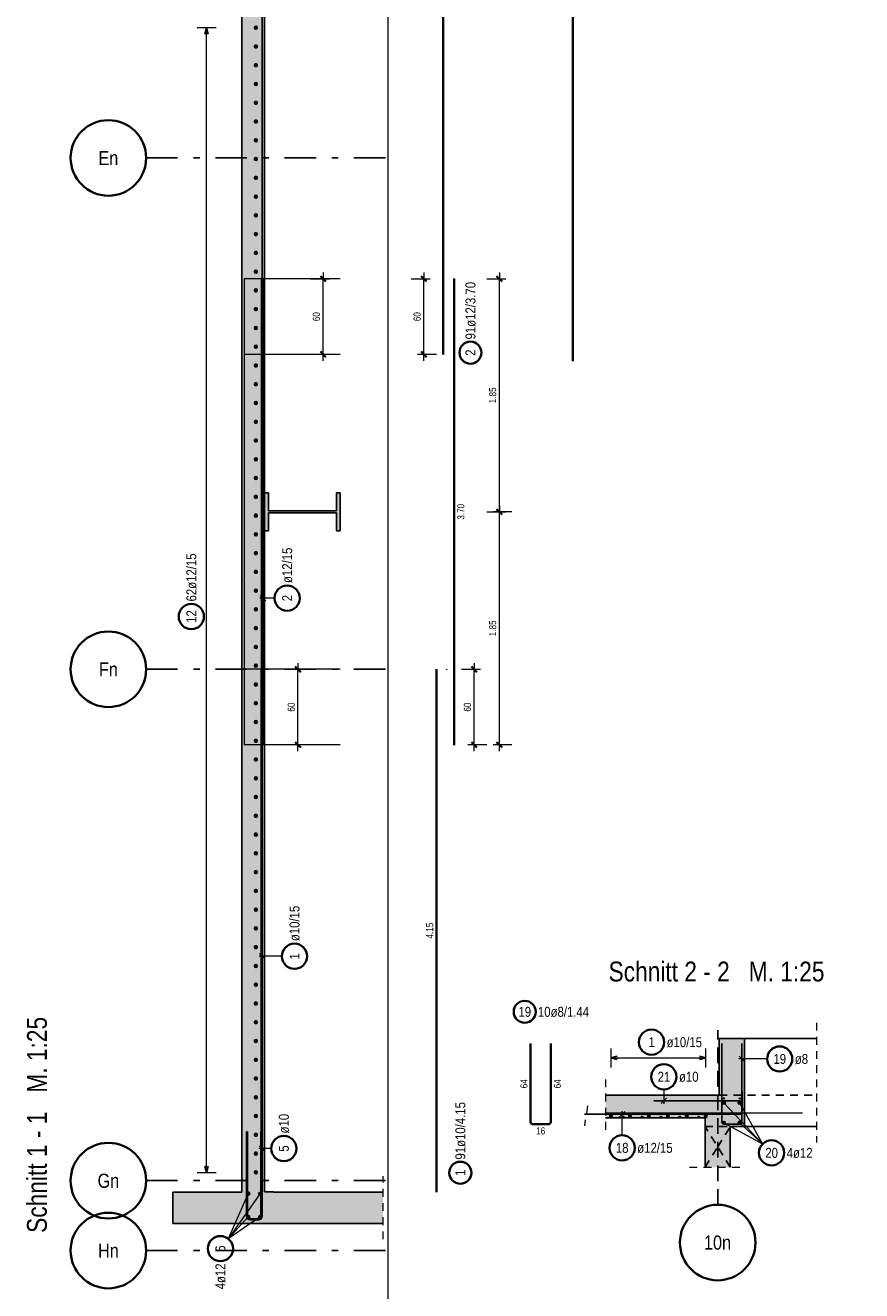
# Model space of a CAD drawing. Header units: millimetres. Extents: x -12 to 115, y -12 to 52.
# Tile 12 of 21: x 37 to 50, y 2 to 22. Entities that reach past the tile are written whole.
import ezdxf
from ezdxf.enums import TextEntityAlignment as Align

# ---------------------------------------------------------------- set-up
doc = ezdxf.new("R2010")
doc.units = ezdxf.units.MM
for name, pattern in [('DASHDOTX2', [2, 1, -0.5, 0, -0.5]), ('HIDDEN', [0.375, 0.25, -0.125]), ('HIDDENX2', [0.75, 0.5, -0.25])]:
    doc.linetypes.add(name, pattern=pattern)
for name, color, linetype, lineweight in [('Achsen', 7, 'Continuous', 20), ('Bewehrung untere Lage', 7, 'Continuous', 20), ('Geschnittene Kanten', 7, 'Continuous', 20), ('nplo Bewehrung', 7, 'Continuous', 20), ('Schraffuren', 7, 'Continuous', 20)]:
    doc.layers.add(name, color=color, linetype=linetype, lineweight=lineweight)
doc.styles.add('Arial Narrow', font='ARIALN.TTF')
doc.dimstyles.new('Arch_Strakon_dimstyle', dxfattribs={"dimtxt": 17.5, "dimasz": 1, "dimexe": 1.25, "dimexo": 0.0625, "dimgap": 1, "dimtad": 0, "dimzin": 12, "dimdsep": 46, "dimtxsty": 'Arial Narrow', "dimblk": 'Arrowhead_Tick', "dimsah": 1, "dimcen": 0, "dimse1": 1, "dimse2": 1, "dimclrd": 6, "dimclrt": 3, "dimazin": 0, "dimtfac": 1, "dimtdec": 4, "dimtmove": 0, "dimatfit": 3, "dimldrblk": 'NONE', "dimfxl": 1, "dimtvp": 1, "dimtolj": 1, "dimtzin": 0, "dimlwd": 13, "dimarcsym": 2})

# ---------------------------------------------------------------- blocks, each defined once
blk = doc.blocks.new('Arrowhead_Tick')
at = {"color": 2, "linetype": 'Continuous', "lineweight": 35, "ltscale": 0.5}
blk.add_line((4.4, 4.4), (-4.4, -4.4), dxfattribs=at)
at = {"color": 0, "linetype": 'Continuous', "lineweight": -2, "ltscale": 0.5}
for p, q in [((-1, 0), (0, 0)), ((0, 20), (0, -10)), ((10, 0), (0, 0))]:
    blk.add_line(p, q, dxfattribs=at)
blk = doc.blocks.new('*D12')
at = {"color": 6, "linetype": 'Continuous', "lineweight": 13}
blk.add_line((41.801, 16.877), (41.801, 18.057), dxfattribs=at)
at = {"layer": 'Defpoints', "color": 0}
for p in [(41.801, 18.067), (42.072, 18.067), (42.072, 16.867)]:
    blk.add_point(p, dxfattribs=at)
at = {"color": 6, "lineweight": 13, "xscale": 0.01, "yscale": 0.01, "zscale": 0.01}
for p, rotation in [((41.801, 18.067), 90), ((41.801, 16.867), 270)]:
    blk.add_blockref('Arrowhead_Tick', p, dxfattribs=dict(at, rotation=rotation))
at = {"color": 3, "lineweight": -2, "insert": (41.694, 17.467), "char_height": 0.1125, "attachment_point": 5, "rotation": 90, "style": 'Arial Narrow'}
blk.add_mtext('\\A1;60', dxfattribs=at)
blk = doc.blocks.new('_None')
blk = doc.blocks.new('*D13')
at = {"color": 6, "linetype": 'Continuous', "lineweight": 13}
blk.add_line((41.401, 10.677), (41.401, 11.857), dxfattribs=at)
at = {"layer": 'Defpoints', "color": 0}
for p in [(41.401, 11.867), (42.072, 11.867), (42.072, 10.667)]:
    blk.add_point(p, dxfattribs=at)
at = {"color": 6, "lineweight": 13, "xscale": 0.01, "yscale": 0.01, "zscale": 0.01}
for p, rotation in [((41.401, 11.867), 90), ((41.401, 10.667), 270)]:
    blk.add_blockref('Arrowhead_Tick', p, dxfattribs=dict(at, rotation=rotation))
at = {"color": 3, "lineweight": -2, "insert": (41.294, 11.267), "char_height": 0.1125, "attachment_point": 5, "rotation": 90, "style": 'Arial Narrow'}
blk.add_mtext('\\A1;60', dxfattribs=at)
blk = doc.blocks.new('*D16')
at = {"color": 6, "linetype": 'Continuous', "lineweight": 13}
blk.add_line((43.401, 16.877), (43.401, 18.057), dxfattribs=at)
at = {"layer": 'Defpoints', "color": 0}
for p in [(43.401, 18.067), (43.882, 18.067), (43.706, 16.867)]:
    blk.add_point(p, dxfattribs=at)
at = {"color": 6, "lineweight": 13, "xscale": 0.01, "yscale": 0.01, "zscale": 0.01}
for p, rotation in [((43.401, 18.067), 90), ((43.401, 16.867), 270)]:
    blk.add_blockref('Arrowhead_Tick', p, dxfattribs=dict(at, rotation=rotation))
at = {"color": 3, "lineweight": -2, "insert": (43.294, 17.467), "char_height": 0.1125, "attachment_point": 5, "rotation": 90, "style": 'Arial Narrow'}
blk.add_mtext('\\A1;60', dxfattribs=at)
blk = doc.blocks.new('*D17')
at = {"color": 6, "linetype": 'Continuous', "lineweight": 13}
blk.add_line((44.201, 10.677), (44.201, 11.857), dxfattribs=at)
at = {"layer": 'Defpoints', "color": 0}
for p in [(43.765, 11.867), (44.201, 11.867), (43.882, 10.667)]:
    blk.add_point(p, dxfattribs=at)
at = {"color": 6, "lineweight": 13, "xscale": 0.01, "yscale": 0.01, "zscale": 0.01}
for p, rotation in [((44.201, 11.867), 90), ((44.201, 10.667), 270)]:
    blk.add_blockref('Arrowhead_Tick', p, dxfattribs=dict(at, rotation=rotation))
at = {"color": 3, "lineweight": -2, "insert": (44.094, 11.267), "char_height": 0.1125, "attachment_point": 5, "rotation": 90, "style": 'Arial Narrow'}
blk.add_mtext('\\A1;60', dxfattribs=at)
blk = doc.blocks.new('*D18')
at = {"color": 6, "linetype": 'Continuous', "lineweight": 13}
blk.add_line((44.601, 10.677), (44.601, 14.357), dxfattribs=at)
at = {"layer": 'Defpoints', "color": 0}
for p in [(42.072, 14.367), (44.601, 14.367), (42.072, 10.667)]:
    blk.add_point(p, dxfattribs=at)
at = {"color": 6, "lineweight": 13, "xscale": 0.01, "yscale": 0.01, "zscale": 0.01}
for p, rotation in [((44.601, 14.367), 90), ((44.601, 10.667), 270)]:
    blk.add_blockref('Arrowhead_Tick', p, dxfattribs=dict(at, rotation=rotation))
at = {"color": 3, "lineweight": -2, "insert": (44.494, 12.517), "char_height": 0.1125, "attachment_point": 5, "rotation": 90, "style": 'Arial Narrow'}
blk.add_mtext('\\A1;1.85', dxfattribs=at)
blk = doc.blocks.new('*D19')
at = {"color": 6, "linetype": 'Continuous', "lineweight": 13}
blk.add_line((44.601, 14.377), (44.601, 18.057), dxfattribs=at)
at = {"layer": 'Defpoints', "color": 0}
for p in [(42.072, 18.067), (44.601, 18.067), (42.072, 14.367)]:
    blk.add_point(p, dxfattribs=at)
at = {"color": 6, "lineweight": 13, "xscale": 0.01, "yscale": 0.01, "zscale": 0.01}
for p, rotation in [((44.601, 18.067), 90), ((44.601, 14.367), 270)]:
    blk.add_blockref('Arrowhead_Tick', p, dxfattribs=dict(at, rotation=rotation))
at = {"color": 3, "lineweight": -2, "insert": (44.494, 16.217), "char_height": 0.1125, "attachment_point": 5, "rotation": 90, "style": 'Arial Narrow'}
blk.add_mtext('\\A1;1.85', dxfattribs=at)

msp = doc.modelspace()

# ---------------------------------------------------------------- hatches: boundary and pattern name
at = {"layer": 'Schraffuren', "lineweight": 35, "true_color": 0xd7ffd7}
for points in [[(40.511985, 3.067004), (41.011985, 3.067004), (41.011985, 3.571732), (40.871985, 3.571732), (40.871985, 37.387011), (40.511985, 37.387011)], [(48.493795, 5.104493), (48.493795, 6.004493), (48.093795, 6.004493), (48.093795, 5.104493)], [(48.493795, 4.604493), (48.493795, 5.104493), (46.287728, 5.104493), (46.287728, 4.744493), (47.868715, 4.744493), (47.868715, 4.604493)], [(47.868715, 3.960875), (48.268715, 3.960875), (48.268715, 4.604493), (47.868715, 4.604493)], [(40.511985, 3.067004), (40.511985, 3.567004), (39.411985, 3.567004), (39.411985, 3.067004)], [(42.7521, 3.067004), (42.7521, 3.567004), (41.011985, 3.567004), (41.011985, 3.067004)]]:
    msp.add_hatch(color=254, dxfattribs=at).paths.add_polyline_path(points)
at = {"layer": 'Schraffuren', "lineweight": 35, "true_color": 0x4682b4}
msp.add_hatch(color=145, dxfattribs=at).paths.add_polyline_path([(42.011985, 14.067052), (42.071985, 14.067052), (42.071985, 14.667052), (42.011985, 14.667052), (42.011985, 14.382552), (40.931985, 14.382552), (40.931985, 14.667052), (40.871985, 14.667052), (40.871985, 14.067052), (40.931985, 14.067052), (40.931985, 14.351552), (42.011985, 14.351552)])

# ---------------------------------------------------------------- linework, layer by layer
at = {"color": 9, "linetype": 'Continuous', "lineweight": 0}
for p, q in [((42.826575, 38.126012), (42.826575, 1.864912)), ((42.071985, 18.067052), (40.544315, 18.067052)), ((40.544315, 18.067052), (40.544315, 10.667052)), ((40.814315, 18.067052), (40.814315, 10.667052)), ((42.071985, 16.867052), (40.544315, 16.867052)), ((42.071985, 11.867052), (40.544315, 11.867052)), ((40.814084, 11.867052), (40.814084, 3.566322)), ((42.071985, 10.667052), (40.544315, 10.667052))]:
    msp.add_line(p, q, dxfattribs=at)
at = {"color": 2, "linetype": 'Continuous', "lineweight": 35, "ltscale": 0.5}
for p, q in [((45.768528, 16.759222), (45.768528, 36.659222)), ((43.599271, 11.867023), (43.599271, 3.566294)), ((45.095963, 4.676493), (45.095963, 5.924493)), ((45.415963, 5.924493), (45.415963, 4.676493)), ((45.383963, 4.644493), (45.127963, 4.644493))]:
    msp.add_line(p, q, dxfattribs=at)
at = {"color": 5, "linetype": 'Continuous', "lineweight": 18, "ltscale": 0.5}
for p, q in [((40.1, 22.055039), (39.8, 22.055039)), ((39.95, 3.879052), (39.95, 22.055039)), ((46.372586, 5.845647), (46.372586, 5.545647)), ((47.878697, 5.545647), (47.878697, 5.845647)), ((46.372586, 5.695647), (47.878697, 5.695647)), ((47.213397, 5.196896), (47.213397, 4.964493)), ((48.167161, 4.984993), (48.782341, 4.329268)), ((48.41384, 4.984993), (48.782341, 4.329268)), ((48.167161, 4.664644), (48.782341, 4.329268)), ((48.41384, 4.664644), (48.782341, 4.329268)), ((39.8, 3.879052), (40.1, 3.879052)), ((40.611985, 3.540597), (40.295068, 2.823028)), ((40.801985, 3.540597), (40.295068, 2.823028)), ((40.611985, 3.170597), (40.295068, 2.823028)), ((40.801985, 3.170597), (40.295068, 2.823028))]:
    msp.add_line(p, q, dxfattribs=at)
at = {"color": 3, "linetype": 'Continuous', "lineweight": 25, "ltscale": 0.5}
for p, q in [((39.95, 22.055039), (39.923205, 21.955039)), ((39.976795, 21.955039), (39.95, 22.055039)), ((46.472586, 5.722442), (46.372586, 5.695647)), ((46.372586, 5.695647), (46.472586, 5.668852)), ((47.878697, 5.695647), (47.778697, 5.722442)), ((47.778697, 5.668852), (47.878697, 5.695647)), ((47.169203, 4.970299), (47.257591, 5.058687)), ((47.053795, 5.014493), (48.413795, 5.014493)), ((48.453795, 4.974493), (48.453795, 4.854493)), ((48.413795, 4.814493), (47.053795, 4.814493)), ((39.923205, 3.979052), (39.95, 3.879052)), ((39.95, 3.879052), (39.976795, 3.979052))]:
    msp.add_line(p, q, dxfattribs=at)
at = {"color": 5, "linetype": 'HIDDEN', "lineweight": 18, "ltscale": 0.5}
for p, q in [((49.637678, 6.254493), (49.637678, 4.354493)), ((46.287728, 5.354493), (46.287728, 4.494493)), ((47.618715, 3.960875), (48.518715, 3.960875)), ((42.7521, 2.817004), (42.7521, 3.817004))]:
    msp.add_line(p, q, dxfattribs=at)
at = {"color": 3, "linetype": 'HIDDENX2', "lineweight": 25, "ltscale": 0.5}
msp.add_line((48.068715, 3.364186), (48.068715, 6.135863), dxfattribs=at)
at = {"color": 3, "linetype": 'Continuous', "lineweight": 25}
for p, q in [((48.493795, 6.004493), (49.637678, 6.004493)), ((48.493795, 4.604493), (49.637678, 4.604493))]:
    msp.add_line(p, q, dxfattribs=at)
at = {"color": 3, "linetype": 'HIDDEN', "lineweight": 25, "ltscale": 0.5}
for p, q in [((48.093795, 5.104493), (49.637678, 5.104493)), ((47.868715, 4.604493), (48.268715, 4.604493))]:
    msp.add_line(p, q, dxfattribs=at)
at = {"color": 9, "linetype": 'HIDDEN', "lineweight": 0, "ltscale": 0.5}
msp.add_line((46.002455, 4.933227), (45.950295, 4.620262), dxfattribs=at)
at = {"color": 4, "linetype": 'Continuous', "lineweight": 50, "ltscale": 0.5}
for centre, radius in [((40.732315, 22.055039), 0.012), ((40.732315, 22.055039), 0.012), ((40.732315, 22.055039), 0.0108), ((40.732315, 22.055039), 0.0084), ((40.732315, 22.055039), 0.006), ((40.732315, 22.055039), 0.0036), ((40.732315, 22.055039), 0.0012), ((40.732315, 21.757072), 0.012), ((40.732315, 21.757072), 0.012), ((40.732315, 21.757072), 0.0108), ((40.732315, 21.757072), 0.0084), ((40.732315, 21.757072), 0.006), ((40.732315, 21.757072), 0.0036), ((40.732315, 21.757072), 0.0012), ((40.732315, 21.459105), 0.012), ((40.732315, 21.459105), 0.012), ((40.732315, 21.459105), 0.0108), ((40.732315, 21.459105), 0.0084), ((40.732315, 21.459105), 0.006), ((40.732315, 21.459105), 0.0036), ((40.732315, 21.459105), 0.0012), ((40.732315, 21.161138), 0.012), ((40.732315, 21.161138), 0.012), ((40.732315, 21.161138), 0.0108), ((40.732315, 21.161138), 0.0084), ((40.732315, 21.161138), 0.006), ((40.732315, 21.161138), 0.0036), ((40.732315, 21.161138), 0.0012), ((40.732315, 20.863171), 0.012), ((40.732315, 20.863171), 0.012), ((40.732315, 20.863171), 0.0108), ((40.732315, 20.863171), 0.0084), ((40.732315, 20.863171), 0.006), ((40.732315, 20.863171), 0.0036), ((40.732315, 20.863171), 0.0012), ((40.732315, 20.565204), 0.012), ((40.732315, 20.565204), 0.012), ((40.732315, 20.565204), 0.0108), ((40.732315, 20.565204), 0.0084), ((40.732315, 20.565204), 0.006), ((40.732315, 20.565204), 0.0036), ((40.732315, 20.565204), 0.0012), ((40.732315, 20.267237), 0.012), ((40.732315, 20.267237), 0.012), ((40.732315, 20.267237), 0.0108), ((40.732315, 20.267237), 0.0084), ((40.732315, 20.267237), 0.006), ((40.732315, 20.267237), 0.0036), ((40.732315, 20.267237), 0.0012), ((40.732315, 19.96927), 0.012), ((40.732315, 19.96927), 0.012), ((40.732315, 19.96927), 0.0108), ((40.732315, 19.96927), 0.0084), ((40.732315, 19.96927), 0.006), ((40.732315, 19.96927), 0.0036), ((40.732315, 19.96927), 0.0012), ((40.732315, 19.671303), 0.012), ((40.732315, 19.671303), 0.012), ((40.732315, 19.671303), 0.0108), ((40.732315, 19.671303), 0.0084), ((40.732315, 19.671303), 0.006), ((40.732315, 19.671303), 0.0036), ((40.732315, 19.671303), 0.0012), ((40.732315, 19.373336), 0.012), ((40.732315, 19.373336), 0.012), ((40.732315, 19.373336), 0.0108), ((40.732315, 19.373336), 0.0084), ((40.732315, 19.373336), 0.006), ((40.732315, 19.373336), 0.0036), ((40.732315, 19.373336), 0.0012), ((40.732315, 19.075369), 0.012), ((40.732315, 19.075369), 0.012), ((40.732315, 19.075369), 0.0108), ((40.732315, 19.075369), 0.0084), ((40.732315, 19.075369), 0.006), ((40.732315, 19.075369), 0.0036), ((40.732315, 19.075369), 0.0012), ((40.732315, 18.777402), 0.012), ((40.732315, 18.777402), 0.012), ((40.732315, 18.777402), 0.0108), ((40.732315, 18.777402), 0.0084), ((40.732315, 18.777402), 0.006), ((40.732315, 18.777402), 0.0036), ((40.732315, 18.777402), 0.0012), ((40.732315, 18.479435), 0.012), ((40.732315, 18.479435), 0.012), ((40.732315, 18.479435), 0.0108), ((40.732315, 18.479435), 0.0084), ((40.732315, 18.479435), 0.006), ((40.732315, 18.479435), 0.0036), ((40.732315, 18.479435), 0.0012), ((40.732315, 18.181468), 0.012), ((40.732315, 18.181468), 0.012), ((40.732315, 18.181468), 0.0108), ((40.732315, 18.181468), 0.0084), ((40.732315, 18.181468), 0.006), ((40.732315, 18.181468), 0.0036), ((40.732315, 18.181468), 0.0012), ((40.732315, 17.883501), 0.012), ((40.732315, 17.883501), 0.012), ((40.732315, 17.883501), 0.0108), ((40.732315, 17.883501), 0.0084), ((40.732315, 17.883501), 0.006), ((40.732315, 17.883501), 0.0036), ((40.732315, 17.883501), 0.0012), ((40.732315, 17.585534), 0.012), ((40.732315, 17.585534), 0.012), ((40.732315, 17.585534), 0.0108), ((40.732315, 17.585534), 0.0084), ((40.732315, 17.585534), 0.006), ((40.732315, 17.585534), 0.0036), ((40.732315, 17.585534), 0.0012), ((40.732315, 17.287567), 0.012), ((40.732315, 17.287567), 0.012), ((40.732315, 17.287567), 0.0108), ((40.732315, 17.287567), 0.0084), ((40.732315, 17.287567), 0.006), ((40.732315, 17.287567), 0.0036), ((40.732315, 17.287567), 0.0012), ((40.732315, 16.9896), 0.012), ((40.732315, 16.9896), 0.012), ((40.732315, 16.9896), 0.0108), ((40.732315, 16.9896), 0.0084), ((40.732315, 16.9896), 0.006), ((40.732315, 16.9896), 0.0036), ((40.732315, 16.9896), 0.0012), ((40.732315, 16.691633), 0.012), ((40.732315, 16.691633), 0.012), ((40.732315, 16.691633), 0.0108), ((40.732315, 16.691633), 0.0084), ((40.732315, 16.691633), 0.006), ((40.732315, 16.691633), 0.0036), ((40.732315, 16.691633), 0.0012), ((40.732315, 16.393666), 0.012), ((40.732315, 16.393666), 0.012), ((40.732315, 16.393666), 0.0108), ((40.732315, 16.393666), 0.0084), ((40.732315, 16.393666), 0.006), ((40.732315, 16.393666), 0.0036), ((40.732315, 16.393666), 0.0012), ((40.732315, 16.095699), 0.012), ((40.732315, 16.095699), 0.012), ((40.732315, 16.095699), 0.0108), ((40.732315, 16.095699), 0.0084), ((40.732315, 16.095699), 0.006), ((40.732315, 16.095699), 0.0036), ((40.732315, 16.095699), 0.0012), ((40.732315, 15.797732), 0.012), ((40.732315, 15.797732), 0.012), ((40.732315, 15.797732), 0.0108), ((40.732315, 15.797732), 0.0084), ((40.732315, 15.797732), 0.006), ((40.732315, 15.797732), 0.0036), ((40.732315, 15.797732), 0.0012), ((40.732315, 15.499765), 0.012), ((40.732315, 15.499765), 0.012), ((40.732315, 15.499765), 0.0108), ((40.732315, 15.499765), 0.0084), ((40.732315, 15.499765), 0.006), ((40.732315, 15.499765), 0.0036), ((40.732315, 15.499765), 0.0012), ((40.732315, 15.201798), 0.012), ((40.732315, 15.201798), 0.012), ((40.732315, 15.201798), 0.0108), ((40.732315, 15.201798), 0.0084), ((40.732315, 15.201798), 0.006), ((40.732315, 15.201798), 0.0036), ((40.732315, 15.201798), 0.0012), ((40.732315, 14.903831), 0.012), ((40.732315, 14.903831), 0.012), ((40.732315, 14.903831), 0.0108), ((40.732315, 14.903831), 0.0084), ((40.732315, 14.903831), 0.006), ((40.732315, 14.903831), 0.0036), ((40.732315, 14.903831), 0.0012), ((40.732315, 14.605864), 0.012), ((40.732315, 14.605864), 0.012), ((40.732315, 14.605864), 0.0108), ((40.732315, 14.605864), 0.0084), ((40.732315, 14.605864), 0.006), ((40.732315, 14.605864), 0.0036), ((40.732315, 14.605864), 0.0012), ((40.732315, 14.307897), 0.012), ((40.732315, 14.307897), 0.012), ((40.732315, 14.307897), 0.0108), ((40.732315, 14.307897), 0.0084), ((40.732315, 14.307897), 0.006), ((40.732315, 14.307897), 0.0036), ((40.732315, 14.307897), 0.0012), ((40.732315, 14.00993), 0.012), ((40.732315, 14.00993), 0.012), ((40.732315, 14.00993), 0.0108), ((40.732315, 14.00993), 0.0084), ((40.732315, 14.00993), 0.006), ((40.732315, 14.00993), 0.0036), ((40.732315, 14.00993), 0.0012), ((40.732315, 13.711963), 0.012), ((40.732315, 13.711963), 0.012), ((40.732315, 13.711963), 0.0108), ((40.732315, 13.711963), 0.0084), ((40.732315, 13.711963), 0.006), ((40.732315, 13.711963), 0.0036), ((40.732315, 13.711963), 0.0012), ((40.732315, 13.413996), 0.012), ((40.732315, 13.413996), 0.012), ((40.732315, 13.413996), 0.0108), ((40.732315, 13.413996), 0.0084), ((40.732315, 13.413996), 0.006), ((40.732315, 13.413996), 0.0036), ((40.732315, 13.413996), 0.0012), ((40.732315, 13.116029), 0.012), ((40.732315, 13.116029), 0.012), ((40.732315, 13.116029), 0.0108), ((40.732315, 13.116029), 0.0084), ((40.732315, 13.116029), 0.006), ((40.732315, 13.116029), 0.0036), ((40.732315, 13.116029), 0.0012), ((40.732315, 12.818062), 0.012), ((40.732315, 12.818062), 0.012), ((40.732315, 12.818062), 0.0108), ((40.732315, 12.818062), 0.0084), ((40.732315, 12.818062), 0.006), ((40.732315, 12.818062), 0.0036), ((40.732315, 12.818062), 0.0012), ((40.732315, 12.520095), 0.012), ((40.732315, 12.520095), 0.012), ((40.732315, 12.520095), 0.0108), ((40.732315, 12.520095), 0.0084), ((40.732315, 12.520095), 0.006), ((40.732315, 12.520095), 0.0036), ((40.732315, 12.520095), 0.0012), ((40.732315, 12.222128), 0.012), ((40.732315, 12.222128), 0.012), ((40.732315, 12.222128), 0.0108), ((40.732315, 12.222128), 0.0084), ((40.732315, 12.222128), 0.006), ((40.732315, 12.222128), 0.0036), ((40.732315, 12.222128), 0.0012), ((40.732315, 11.924161), 0.012), ((40.732315, 11.924161), 0.012), ((40.732315, 11.924161), 0.0108), ((40.732315, 11.924161), 0.0084), ((40.732315, 11.924161), 0.006), ((40.732315, 11.924161), 0.0036), ((40.732315, 11.924161), 0.0012), ((40.732315, 11.626194), 0.012), ((40.732315, 11.626194), 0.012), ((40.732315, 11.626194), 0.0108), ((40.732315, 11.626194), 0.0084), ((40.732315, 11.626194), 0.006), ((40.732315, 11.626194), 0.0036), ((40.732315, 11.626194), 0.0012), ((40.732315, 11.328227), 0.012), ((40.732315, 11.328227), 0.012), ((40.732315, 11.328227), 0.0108), ((40.732315, 11.328227), 0.0084), ((40.732315, 11.328227), 0.006), ((40.732315, 11.328227), 0.0036), ((40.732315, 11.328227), 0.0012), ((40.732315, 11.03026), 0.012), ((40.732315, 11.03026), 0.012), ((40.732315, 11.03026), 0.0108), ((40.732315, 11.03026), 0.0084), ((40.732315, 11.03026), 0.006), ((40.732315, 11.03026), 0.0036), ((40.732315, 11.03026), 0.0012), ((40.732315, 10.732293), 0.012), ((40.732315, 10.732293), 0.012), ((40.732315, 10.732293), 0.0108), ((40.732315, 10.732293), 0.0084), ((40.732315, 10.732293), 0.006), ((40.732315, 10.732293), 0.0036), ((40.732315, 10.732293), 0.0012), ((40.732315, 10.434326), 0.012), ((40.732315, 10.434326), 0.012), ((40.732315, 10.434326), 0.0108), ((40.732315, 10.434326), 0.0084), ((40.732315, 10.434326), 0.006), ((40.732315, 10.434326), 0.0036), ((40.732315, 10.434326), 0.0012), ((40.732315, 10.136359), 0.012), ((40.732315, 10.136359), 0.012), ((40.732315, 10.136359), 0.0108), ((40.732315, 10.136359), 0.0084), ((40.732315, 10.136359), 0.006), ((40.732315, 10.136359), 0.0036), ((40.732315, 10.136359), 0.0012), ((40.732315, 9.838392), 0.012), ((40.732315, 9.838392), 0.012), ((40.732315, 9.838392), 0.0108), ((40.732315, 9.838392), 0.0084), ((40.732315, 9.838392), 0.006), ((40.732315, 9.838392), 0.0036), ((40.732315, 9.838392), 0.0012), ((40.732315, 9.540425), 0.012), ((40.732315, 9.540425), 0.012), ((40.732315, 9.540425), 0.0108), ((40.732315, 9.540425), 0.0084), ((40.732315, 9.540425), 0.006), ((40.732315, 9.540425), 0.0036), ((40.732315, 9.540425), 0.0012), ((40.732315, 9.242458), 0.012), ((40.732315, 9.242458), 0.012), ((40.732315, 9.242458), 0.0108), ((40.732315, 9.242458), 0.0084), ((40.732315, 9.242458), 0.006), ((40.732315, 9.242458), 0.0036), ((40.732315, 9.242458), 0.0012), ((40.732315, 8.944491), 0.012), ((40.732315, 8.944491), 0.012), ((40.732315, 8.944491), 0.0108), ((40.732315, 8.944491), 0.0084), ((40.732315, 8.944491), 0.006), ((40.732315, 8.944491), 0.0036), ((40.732315, 8.944491), 0.0012), ((40.732315, 8.646524), 0.012), ((40.732315, 8.646524), 0.012), ((40.732315, 8.646524), 0.0108), ((40.732315, 8.646524), 0.0084), ((40.732315, 8.646524), 0.006), ((40.732315, 8.646524), 0.0036), ((40.732315, 8.646524), 0.0012), ((40.732315, 8.348557), 0.012), ((40.732315, 8.348557), 0.012), ((40.732315, 8.348557), 0.0108), ((40.732315, 8.348557), 0.0084), ((40.732315, 8.348557), 0.006), ((40.732315, 8.348557), 0.0036), ((40.732315, 8.348557), 0.0012), ((40.732315, 8.05059), 0.012), ((40.732315, 8.05059), 0.012), ((40.732315, 8.05059), 0.0108), ((40.732315, 8.05059), 0.0084), ((40.732315, 8.05059), 0.006), ((40.732315, 8.05059), 0.0036), ((40.732315, 8.05059), 0.0012), ((40.732315, 7.752623), 0.012), ((40.732315, 7.752623), 0.012), ((40.732315, 7.752623), 0.0108), ((40.732315, 7.752623), 0.0084), ((40.732315, 7.752623), 0.006), ((40.732315, 7.752623), 0.0036), ((40.732315, 7.752623), 0.0012), ((40.732315, 7.454656), 0.012), ((40.732315, 7.454656), 0.012), ((40.732315, 7.454656), 0.0108), ((40.732315, 7.454656), 0.0084), ((40.732315, 7.454656), 0.006), ((40.732315, 7.454656), 0.0036), ((40.732315, 7.454656), 0.0012), ((40.732315, 7.156689), 0.012), ((40.732315, 7.156689), 0.012), ((40.732315, 7.156689), 0.0108), ((40.732315, 7.156689), 0.0084), ((40.732315, 7.156689), 0.006), ((40.732315, 7.156689), 0.0036), ((40.732315, 7.156689), 0.0012), ((40.732315, 6.858722), 0.012), ((40.732315, 6.858722), 0.012), ((40.732315, 6.858722), 0.0108), ((40.732315, 6.858722), 0.0084), ((40.732315, 6.858722), 0.006), ((40.732315, 6.858722), 0.0036), ((40.732315, 6.858722), 0.0012), ((40.732315, 6.560755), 0.012), ((40.732315, 6.560755), 0.012), ((40.732315, 6.560755), 0.0108), ((40.732315, 6.560755), 0.0084), ((40.732315, 6.560755), 0.006), ((40.732315, 6.560755), 0.0036), ((40.732315, 6.560755), 0.0012), ((40.732315, 6.262788), 0.012), ((40.732315, 6.262788), 0.012), ((40.732315, 6.262788), 0.0108), ((40.732315, 6.262788), 0.0084), ((40.732315, 6.262788), 0.006), ((40.732315, 6.262788), 0.0036), ((40.732315, 6.262788), 0.0012), ((40.732315, 5.964821), 0.012), ((40.732315, 5.964821), 0.012), ((40.732315, 5.964821), 0.0108), ((40.732315, 5.964821), 0.0084), ((40.732315, 5.964821), 0.006), ((40.732315, 5.964821), 0.0036), ((40.732315, 5.964821), 0.0012), ((40.732315, 5.666854), 0.012), ((40.732315, 5.666854), 0.012), ((40.732315, 5.666854), 0.0108), ((40.732315, 5.666854), 0.0084), ((40.732315, 5.666854), 0.006), ((40.732315, 5.666854), 0.0036), ((40.732315, 5.666854), 0.0012), ((40.732315, 5.368887), 0.012), ((40.732315, 5.368887), 0.012), ((40.732315, 5.368887), 0.0108), ((40.732315, 5.368887), 0.0084), ((40.732315, 5.368887), 0.006), ((40.732315, 5.368887), 0.0036), ((40.732315, 5.368887), 0.0012), ((40.732315, 5.07092), 0.012), ((40.732315, 5.07092), 0.012), ((40.732315, 5.07092), 0.0108), ((40.732315, 5.07092), 0.0084), ((40.732315, 5.07092), 0.006), ((40.732315, 5.07092), 0.0036), ((40.732315, 5.07092), 0.0012), ((48.167161, 4.984993), 0.012), ((48.167161, 4.984993), 0.012), ((48.167161, 4.984993), 0.0108), ((48.167161, 4.984993), 0.0084), ((48.167161, 4.984993), 0.006), ((48.167161, 4.984993), 0.0036), ((48.167161, 4.984993), 0.0012), ((48.41384, 4.984993), 0.012), ((48.41384, 4.984993), 0.012), ((48.41384, 4.984993), 0.0108), ((48.41384, 4.984993), 0.0084), ((48.41384, 4.984993), 0.006), ((48.41384, 4.984993), 0.0036), ((48.41384, 4.984993), 0.0012), ((40.732315, 4.772953), 0.012), ((40.732315, 4.772953), 0.012), ((40.732315, 4.772953), 0.0108), ((40.732315, 4.772953), 0.0084), ((40.732315, 4.772953), 0.006), ((40.732315, 4.772953), 0.0036), ((40.732315, 4.772953), 0.0012), ((46.372586, 4.772394), 0.01), ((46.372586, 4.772394), 0.01), ((46.372586, 4.772394), 0.009), ((46.372586, 4.772394), 0.007), ((46.372586, 4.772394), 0.005), ((46.372586, 4.772394), 0.003), ((46.372586, 4.772394), 0.001), ((46.673808, 4.772394), 0.01), ((46.673808, 4.772394), 0.01), ((46.673808, 4.772394), 0.009), ((46.673808, 4.772394), 0.007), ((46.673808, 4.772394), 0.005), ((46.673808, 4.772394), 0.003), ((46.673808, 4.772394), 0.001), ((46.97503, 4.772394), 0.01), ((46.97503, 4.772394), 0.01), ((46.97503, 4.772394), 0.009), ((46.97503, 4.772394), 0.007), ((46.97503, 4.772394), 0.005), ((46.97503, 4.772394), 0.003), ((46.97503, 4.772394), 0.001), ((47.276252, 4.772394), 0.01), ((47.276252, 4.772394), 0.01), ((47.276252, 4.772394), 0.009), ((47.276252, 4.772394), 0.007), ((47.276252, 4.772394), 0.005), ((47.276252, 4.772394), 0.003), ((47.276252, 4.772394), 0.001), ((47.577475, 4.772394), 0.01), ((47.577475, 4.772394), 0.01), ((47.577475, 4.772394), 0.009), ((47.577475, 4.772394), 0.007), ((47.577475, 4.772394), 0.005), ((47.577475, 4.772394), 0.003), ((47.577475, 4.772394), 0.001), ((47.878697, 4.772394), 0.01), ((47.878697, 4.772394), 0.01), ((47.878697, 4.772394), 0.009), ((47.878697, 4.772394), 0.007), ((47.878697, 4.772394), 0.005), ((47.878697, 4.772394), 0.003), ((47.878697, 4.772394), 0.001), ((48.167161, 4.664644), 0.012), ((48.167161, 4.664644), 0.012), ((48.167161, 4.664644), 0.0108), ((48.167161, 4.664644), 0.0084), ((48.167161, 4.664644), 0.006), ((48.167161, 4.664644), 0.0036), ((48.167161, 4.664644), 0.0012), ((48.41384, 4.664644), 0.012), ((48.41384, 4.664644), 0.012), ((48.41384, 4.664644), 0.0108), ((48.41384, 4.664644), 0.0084), ((48.41384, 4.664644), 0.006), ((48.41384, 4.664644), 0.0036), ((48.41384, 4.664644), 0.0012), ((40.732315, 4.474986), 0.012), ((40.732315, 4.474986), 0.012), ((40.732315, 4.474986), 0.0108), ((40.732315, 4.474986), 0.0084), ((40.732315, 4.474986), 0.006), ((40.732315, 4.474986), 0.0036), ((40.732315, 4.474986), 0.0012), ((40.732315, 4.177019), 0.012), ((40.732315, 4.177019), 0.012), ((40.732315, 4.177019), 0.0108), ((40.732315, 4.177019), 0.0084), ((40.732315, 4.177019), 0.006), ((40.732315, 4.177019), 0.0036), ((40.732315, 4.177019), 0.0012), ((40.732315, 3.879052), 0.012), ((40.732315, 3.879052), 0.012), ((40.732315, 3.879052), 0.0108), ((40.732315, 3.879052), 0.0084), ((40.732315, 3.879052), 0.006), ((40.732315, 3.879052), 0.0036), ((40.732315, 3.879052), 0.0012), ((40.611985, 3.540597), 0.012), ((40.611985, 3.540597), 0.012), ((40.611985, 3.540597), 0.0108), ((40.611985, 3.540597), 0.0084), ((40.611985, 3.540597), 0.006), ((40.611985, 3.540597), 0.0036), ((40.611985, 3.540597), 0.0012), ((40.801985, 3.540597), 0.012), ((40.801985, 3.540597), 0.012), ((40.801985, 3.540597), 0.0108), ((40.801985, 3.540597), 0.0084), ((40.801985, 3.540597), 0.006), ((40.801985, 3.540597), 0.0036), ((40.801985, 3.540597), 0.0012), ((40.611985, 3.170597), 0.012), ((40.611985, 3.170597), 0.012), ((40.611985, 3.170597), 0.0108), ((40.611985, 3.170597), 0.0084), ((40.611985, 3.170597), 0.006), ((40.611985, 3.170597), 0.0036), ((40.611985, 3.170597), 0.0012), ((40.801985, 3.170597), 0.012), ((40.801985, 3.170597), 0.012), ((40.801985, 3.170597), 0.0108), ((40.801985, 3.170597), 0.0084), ((40.801985, 3.170597), 0.006), ((40.801985, 3.170597), 0.0036), ((40.801985, 3.170597), 0.0012)]:
    msp.add_circle(centre, radius, dxfattribs=at)
at = {"color": 9, "linetype": 'Continuous', "lineweight": 0}
for centre in [(43.881848, 18.067052), (43.705507, 16.867052), (42.071985, 14.367052), (40.511985, 13.291484), (43.764541, 11.867023), (43.881848, 10.667052), (40.511985, 3.680597)]:
    msp.add_circle(centre, 0.00222, dxfattribs=at)
at = {"color": 2, "linetype": 'Continuous', "lineweight": 35, "ltscale": 0.5}
for centre, radius in [((39.70749, 12.704495), 0.2), ((45.003247, 6.428255), 0.175), ((47.017375, 5.945647), 0.2), ((47.213397, 5.396896), 0.2), ((48.924409, 4.188496), 0.2), ((43.980518, 3.872176), 0.175), ((40.169464, 2.667388), 0.2)]:
    msp.add_circle(centre, radius, dxfattribs=at)
at = {"color": 2, "linetype": 'Continuous', "lineweight": 35}
msp.add_circle((48.068715, 2.764186), 0.6, dxfattribs=at)
at = {"color": 3, "linetype": 'Continuous', "lineweight": 25, "ltscale": 0.5}
for centre, start, end in [((48.413795, 4.974493), 0, 90), ((48.413795, 4.854493), 270, 0)]:
    msp.add_arc(centre, 0.04, start, end, dxfattribs=at)
at = {"color": 2, "linetype": 'Continuous', "lineweight": 35, "ltscale": 0.5}
for centre, start, end in [((45.127963, 4.676493), 180, 270), ((45.383963, 4.676493), 270, 0)]:
    msp.add_arc(centre, 0.032, start, end, dxfattribs=at)
at = {"layer": 'Achsen', "color": 3, "linetype": 'DASHDOTX2', "lineweight": 25, "ltscale": 0.5}
for p, q in [((38.98989, 19.987023), (42.826575, 19.987023)), ((38.98989, 11.867023), (42.826575, 11.867023)), ((38.98989, 3.747023), (42.826575, 3.747023)), ((38.98989, 2.637023), (42.826575, 2.637023))]:
    msp.add_line(p, q, dxfattribs=at)
at = {"layer": 'Achsen', "color": 3, "linetype": 'HIDDEN', "lineweight": 25, "ltscale": 0.5}
for p, q in [((48.268715, 3.960875), (47.868715, 4.604505)), ((48.068715, 4.28269), (48.268715, 4.604505)), ((47.868715, 3.960875), (48.068715, 4.28269))]:
    msp.add_line(p, q, dxfattribs=at)
at = {"layer": 'Achsen', "color": 2, "linetype": 'Continuous', "lineweight": 35}
for centre in [(38.38989, 19.987023), (38.38989, 11.867023), (38.38989, 3.747023), (38.38989, 2.637023)]:
    msp.add_circle(centre, 0.6, dxfattribs=at)
at = {"layer": 'Bewehrung untere Lage', "color": 3, "linetype": 'Continuous', "lineweight": 25, "ltscale": 0.5}
for p, q in [((40.831985, 16.867004), (40.831985, 36.767004)), ((40.844315, 18.067052), (40.844315, 10.667052)), ((40.800121, 13.041365), (40.888509, 12.952977)), ((40.834084, 11.867052), (40.834084, 3.566322)), ((40.844315, 10.667052), (40.844315, 10.667052)), ((40.789889, 7.354845), (40.878278, 7.266456)), ((48.133795, 4.676493), (48.133795, 5.924493)), ((48.453795, 5.924493), (48.453795, 4.676493)), ((48.4096, 5.723959), (48.497989, 5.635571)), ((48.454942, 4.849323), (48.454942, 5.161323)), ((46.594339, 4.845517), (46.505951, 4.757129)), ((45.950295, 4.801323), (48.406942, 4.801323)), ((48.421795, 4.644493), (48.165795, 4.644493)), ((40.581985, 4.52323), (40.581985, 3.18323)), ((40.601985, 4.52323), (40.581985, 4.52323)), ((40.601985, 4.52323), (40.601985, 3.18323)), ((40.811985, 3.18323), (40.811985, 4.52323)), ((40.811985, 4.52323), (40.831985, 4.52323)), ((40.831985, 3.18323), (40.831985, 4.52323)), ((40.78779, 4.300973), (40.876179, 4.212584)), ((40.641985, 3.14323), (40.771985, 3.14323)), ((40.641985, 3.12323), (40.771985, 3.12323))]:
    msp.add_line(p, q, dxfattribs=at)
at = {"layer": 'Bewehrung untere Lage', "color": 2, "linetype": 'Continuous', "lineweight": 35, "ltscale": 0.5}
for p, q in [((43.705507, 16.867052), (43.705507, 36.767052)), ((43.881848, 18.067052), (43.881848, 10.667052)), ((43.881848, 10.667052), (43.881848, 10.667052))]:
    msp.add_line(p, q, dxfattribs=at)
at = {"layer": 'Bewehrung untere Lage', "color": 5, "linetype": 'Continuous', "lineweight": 18, "ltscale": 0.5}
for p, q in [((41.029681, 12.997171), (40.794315, 12.997171)), ((41.145906, 7.31065), (40.784084, 7.31065)), ((48.853098, 5.679765), (48.403795, 5.679765)), ((46.550145, 4.468176), (46.550145, 4.851323)), ((40.976595, 4.256778), (40.781985, 4.256778))]:
    msp.add_line(p, q, dxfattribs=at)
at = {"layer": 'Bewehrung untere Lage', "color": 2, "linetype": 'Continuous', "lineweight": 35, "ltscale": 0.5}
for centre, radius in [((44.141302, 16.895026), 0.175), ((41.229681, 12.997171), 0.2), ((41.345906, 7.31065), 0.2), ((49.053098, 5.679765), 0.2), ((41.176595, 4.256778), 0.2), ((46.550145, 4.268176), 0.2)]:
    msp.add_circle(centre, radius, dxfattribs=at)
at = {"layer": 'Bewehrung untere Lage', "color": 3, "linetype": 'Continuous', "lineweight": 25, "ltscale": 0.5}
for centre, radius, start, end in [((48.406942, 4.849323), 0.048, 270, 0), ((48.165795, 4.676493), 0.032, 180, 270), ((48.421795, 4.676493), 0.032, 270, 0), ((40.641985, 3.18323), 0.06, 180, 270), ((40.641985, 3.18323), 0.04, 180, 270), ((40.771985, 3.18323), 0.06, 270, 0), ((40.771985, 3.18323), 0.04, 270, 0)]:
    msp.add_arc(centre, radius, start, end, dxfattribs=at)
at = {"layer": 'Geschnittene Kanten', "color": 3, "linetype": 'Continuous', "lineweight": 25}
for p, q in [((40.511985, 3.567004), (40.511985, 36.787011)), ((40.871985, 14.667052), (40.871985, 36.787004)), ((40.871985, 14.067052), (40.871985, 14.667052)), ((40.871985, 14.667052), (40.931985, 14.667052)), ((40.931985, 14.382552), (40.931985, 14.667052)), ((42.011985, 14.382552), (42.011985, 14.667052)), ((42.011985, 14.667052), (42.071985, 14.667052)), ((42.071985, 14.067052), (42.071985, 14.667052)), ((40.931985, 14.382552), (42.011985, 14.382552)), ((40.931985, 14.067052), (40.931985, 14.351552)), ((40.931985, 14.351552), (42.011985, 14.351552)), ((42.011985, 14.067052), (42.011985, 14.351552)), ((40.871985, 3.571732), (40.871985, 14.067052)), ((40.871985, 14.067052), (40.931985, 14.067052)), ((42.011985, 14.067052), (42.071985, 14.067052)), ((48.093795, 6.004493), (48.493795, 6.004493)), ((48.093795, 6.004493), (48.093795, 5.104493)), ((48.493795, 6.004493), (48.493795, 5.104493)), ((46.287728, 5.104493), (48.093795, 5.104493)), ((48.493795, 5.104493), (48.493795, 4.604493)), ((46.287728, 4.744493), (47.868715, 4.744493)), ((47.868715, 4.744493), (47.868715, 4.604493)), ((47.868715, 4.604493), (47.868715, 3.960875)), ((48.268715, 4.604493), (48.493795, 4.604493)), ((48.268715, 4.604493), (48.268715, 3.960875)), ((39.411985, 3.067004), (39.411985, 3.567004)), ((39.411985, 3.567004), (40.511985, 3.567004)), ((40.871985, 3.571732), (41.011985, 3.571732)), ((41.011985, 3.567004), (41.011985, 3.571732)), ((41.011985, 3.567004), (42.7521, 3.567004)), ((39.411985, 3.067004), (40.511985, 3.067004)), ((40.511985, 3.067004), (41.011985, 3.067004)), ((41.011985, 3.067004), (42.7521, 3.067004))]:
    msp.add_line(p, q, dxfattribs=at)
at = {"layer": 'nplo Bewehrung', "color": 9, "linetype": 'Continuous', "lineweight": 0, "ltscale": 0.5}
msp.add_line((46.287728, 4.826493), (49.417915, 4.826493), dxfattribs=at)
for centre in [(48.163795, 5.052493), (48.163795, 5.052493), (48.423795, 5.052493), (48.423795, 5.052493), (46.569064, 4.760162), (46.569064, 4.760162), (46.868472, 4.760162), (46.868472, 4.760162), (47.16788, 4.760162), (47.16788, 4.760162), (47.467288, 4.760162), (47.467288, 4.760162), (47.766697, 4.760162), (47.766697, 4.760162)]:
    msp.add_circle(centre, 0.012, dxfattribs=at)

# ---------------------------------------------------------------- texts
at = {"color": 1, "lineweight": 70, "style": 'Arial Narrow'}
msp.add_text('Schnitt 2 - 2   M. 1:25', height=0.315, dxfattribs=at).set_placement((46.334705, 6.910605))
msp.add_text('Schnitt 1 - 1   M. 1:25', height=0.315, rotation=90, dxfattribs=at).set_placement((37.412269, 2.917721))
at = {"color": 4, "lineweight": 50, "style": 'Arial Narrow'}
msp.add_text('10n', height=0.225, dxfattribs=at).set_placement((48.065515, 2.764186), align=Align.MIDDLE_CENTER)
at = {"color": 2, "lineweight": 35, "char_height": 0.1575, "attachment_point": 1, "rotation": 90, "line_spacing_factor": 0.9, "style": 'Arial Narrow'}
for s, insert in [('62ø12/15', (39.62874, 12.944495)), ('12', (39.62874, 12.60527)), ('91ø10/4.15', (43.901768, 4.082176)), ('1', (43.901768, 3.822563)), ('6', (40.090714, 2.617776)), ('4ø12', (40.090714, 2.021038))]:
    msp.add_mtext(s, dxfattribs=dict(at, insert=insert))
at = {"color": 3, "lineweight": 25, "char_height": 0.1125, "attachment_point": 1, "rotation": 90, "line_spacing_factor": 0.9, "style": 'Arial Narrow'}
for s, insert in [('4.15', (43.436771, 7.592908)), ('64', (44.933463, 5.213618)), ('64', (45.465963, 5.213618))]:
    msp.add_mtext(s, dxfattribs=dict(at, insert=insert))
at = {"color": 2, "lineweight": 35, "char_height": 0.1575, "attachment_point": 1, "line_spacing_factor": 0.9, "style": 'Arial Narrow'}
for s, insert in [('19', (44.904022, 6.507005)), ('10ø8/1.44', (45.213247, 6.507005)), ('ø10/15', (47.257375, 6.024397)), ('1', (46.967763, 6.024397)), ('21', (47.114172, 5.475646)), ('ø10', (47.453397, 5.475646)), ('20', (48.825184, 4.267246)), ('4ø12', (49.164409, 4.267246))]:
    msp.add_mtext(s, dxfattribs=dict(at, insert=insert))
at = {"color": 3, "lineweight": 25, "insert": (45.185088, 4.594493), "char_height": 0.1125, "attachment_point": 1, "line_spacing_factor": 0.9, "style": 'Arial Narrow'}
msp.add_mtext('16', dxfattribs=at)
at = {"layer": 'Achsen', "color": 4, "lineweight": 50, "style": 'Arial Narrow'}
for s, p in [('En', (38.38989, 19.985368)), ('Fn', (38.38989, 11.865368)), ('Gn', (38.38989, 3.745368)), ('Hn', (38.38989, 2.635368))]:
    msp.add_text(s, height=0.225, dxfattribs=at).set_placement(p, align=Align.MIDDLE_CENTER)
at = {"layer": 'Bewehrung untere Lage', "color": 2, "lineweight": 35, "char_height": 0.1575, "attachment_point": 1, "rotation": 90, "line_spacing_factor": 0.9, "style": 'Arial Narrow'}
for s, insert in [('91ø12/3.70', (44.062552, 17.105026)), ('2', (44.062552, 16.845413)), ('ø12/15', (41.150931, 13.237171)), ('2', (41.150931, 12.947558)), ('ø10/15', (41.267156, 7.55065)), ('1', (41.267156, 7.261038)), ('ø10', (41.097845, 4.496778)), ('5', (41.097845, 4.207166))]:
    msp.add_mtext(s, dxfattribs=dict(at, insert=insert))
at = {"layer": 'Bewehrung untere Lage', "color": 3, "lineweight": 25, "insert": (43.931848, 14.243302), "char_height": 0.1125, "attachment_point": 1, "rotation": 90, "line_spacing_factor": 0.9, "style": 'Arial Narrow'}
msp.add_mtext('3.70', dxfattribs=at)
at = {"layer": 'Bewehrung untere Lage', "color": 2, "lineweight": 35, "char_height": 0.1575, "attachment_point": 1, "line_spacing_factor": 0.9, "style": 'Arial Narrow'}
for s, insert in [('19', (48.953873, 5.758515)), ('ø8', (49.293098, 5.758515)), ('18', (46.45092, 4.346926)), ('ø12/15', (46.790145, 4.346926))]:
    msp.add_mtext(s, dxfattribs=dict(at, insert=insert))

# ---------------------------------------------------------------- dimensions: what is measured, and where the dimension line sits
at = {"lineweight": -2}
for base, p1, p2, text, picture, middle in [((41.801291, 18.067052), (42.071985, 16.867052), (42.071985, 18.067052), '60', '*D12', (41.801291, 17.467052)), ((44.601291, 18.067052), (42.071985, 14.367052), (42.071985, 18.067052), '1.85', '*D19', (44.601291, 16.217052)), ((43.401291, 18.067052), (43.705507, 16.867052), (43.881848, 18.067052), '60', '*D16', (43.401291, 17.467052)), ((44.601291, 14.367052), (42.071985, 10.667052), (42.071985, 14.367052), '1.85', '*D18', (44.601291, 12.517052)), ((41.401291, 11.867052), (42.071985, 10.667052), (42.071985, 11.867052), '60', '*D13', (41.401291, 11.267052)), ((44.201291, 11.867023), (43.881848, 10.667052), (43.764541, 11.867023), '60', '*D17', (44.201291, 11.267037))]:
    dim = msp.add_linear_dim(base=base, p1=p1, p2=p2, angle=90, text=text, dimstyle='Arch_Strakon_dimstyle', override={"dimscale": 0.01, "dimtxt": 11.25, "dimasz": 1, "dimgap": 5, "dimtad": 1, "dimjust": 0, "dimtih": 0, "dimtoh": 0, "dimdec": 4, "dimdsep": 46, "dimtxsty": 'Arial Narrow', "dimclrd": 6, "dimclrt": 3, "dimtix": 1, "dimtofl": 255, "dimtmove": 0, "dimatfit": 2, "dimfxl": 0, "dimfxlon": 0, "dimtvp": 44.444444, "dimlwd": 13}, dxfattribs=at)
    dim.commit()
    dim.dimension.update_dxf_attribs({"geometry": picture, "text_midpoint": middle, "dimtype": 160})

doc.saveas('drawing.dxf')
